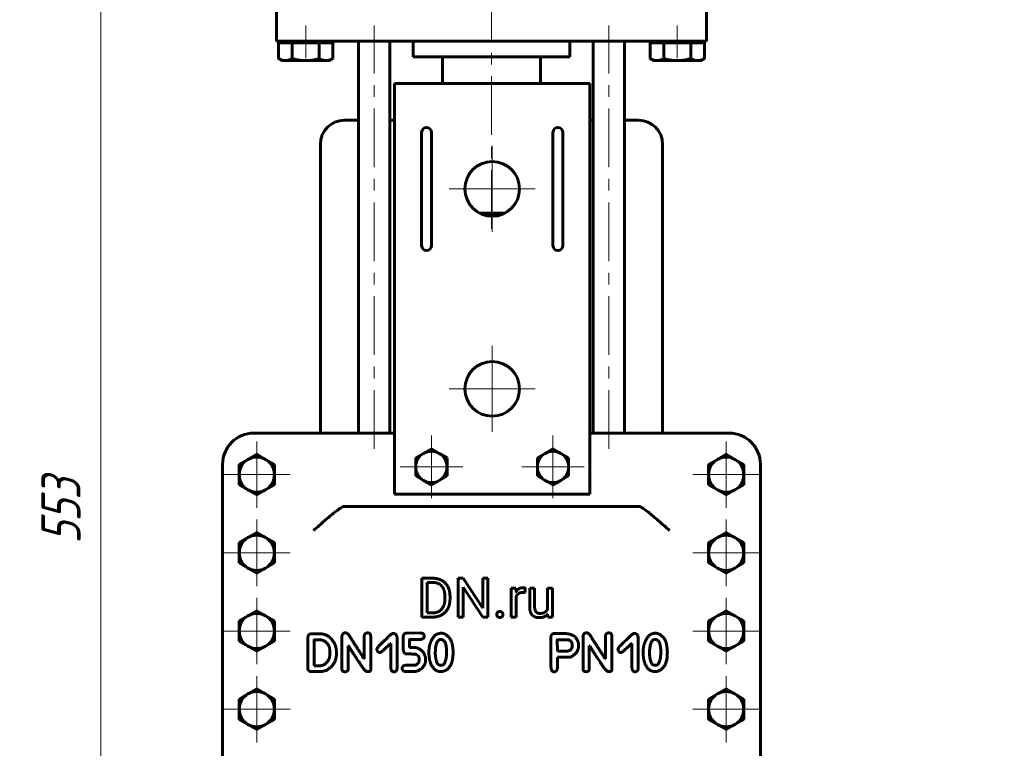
# Model space of a CAD drawing. Header units: millimetres. Extents: x -23 to 297, y 0 to 427.
# Tile 4 of 8: x 49 to 175, y 191 to 284. Entities that reach past the tile are written whole.
import ezdxf

# ---------------------------------------------------------------- set-up
doc = ezdxf.new("R2010")
doc.units = ezdxf.units.MM
for name, pattern in [('K5LT_AXLED', [12, 7.5, -1.5, 1.5, -1.5]), ('K5LT_BASIC', [0]), ('K5LT_THIN', [0])]:
    doc.linetypes.add(name, pattern=pattern)
doc.layers.add('Системный слой', color=7, linetype='Continuous')
doc.layers.add('Системный слой (1)', color=7, linetype='Continuous', true_color=0x6c6c6c)
doc.styles.add('KDIMTEXTSTYLE', font='txt', dxfattribs={"width": 0.96, "oblique": 15, "height": 5})
doc.styles.add('KTEXTSTYLE', font='txt', dxfattribs={"width": 0.96, "height": 5})
doc.dimstyles.new('KDIMSTYLE (0.25)', dxfattribs={"dimtxt": 5, "dimasz": 1, "dimexe": 2, "dimexo": 0, "dimgap": 1, "dimtad": 1, "dimlfac": 4, "dimtxsty": 'KDIMTEXTSTYLE', "dimsah": 1, "dimcen": 0, "dimdle": 1, "dimadec": 0, "dimazin": 0, "dimtfac": 0.667, "dimtmove": 0, "dimatfit": 3, "dimfxl": 1, "dimtvp": 1, "dimtolj": 1, "dimtzin": 0, "dimarcsym": 0})

# ---------------------------------------------------------------- blocks, each defined once
blk = doc.blocks.new('U13')
at = {"layer": 'Системный слой (1)', "color": 150, "linetype": 'K5LT_BASIC', "lineweight": 60, "true_color": 0x0080ff}
for p, q in [((122.24, 270.99), (122.65, 270.99)), ((126.65, 270.99), (128.46, 270.99))]:
    blk.add_line(p, q, dxfattribs=at)
blk = doc.blocks.new('U14')
at = {"layer": 'Системный слой (1)', "color": 150, "linetype": 'K5LT_BASIC', "lineweight": 60, "true_color": 0x0080ff}
for p, q in [((90.84, 270.99), (92.65, 270.99)), ((96.65, 270.99), (97.24, 270.99))]:
    blk.add_line(p, q, dxfattribs=at)
blk = doc.blocks.new('D0')
at = {"layer": 'Системный слой (1)'}
for points in [[(60.37, 286.12), (59.71, 291.12), (59.05, 286.12), (59.71, 286.62)], [(59.71, 152.87), (60.37, 157.87), (59.71, 157.37), (59.05, 157.87)]]:
    blk.add_hatch(color=7, dxfattribs=at).paths.add_polyline_path(points)
at = {"layer": 'Системный слой (1)', "color": 7, "linetype": 'K5LT_THIN', "lineweight": 18}
for p, q in [((85.21, 291.12), (57.71, 291.12)), ((59.05, 286.12), (59.71, 291.12)), ((59.71, 291.12), (60.37, 286.12)), ((59.71, 291.12), (59.71, 152.87)), ((59.71, 286.62), (59.05, 286.12)), ((60.37, 286.12), (59.71, 286.62)), ((59.71, 152.87), (59.05, 157.87)), ((59.05, 157.87), (59.71, 157.37)), ((59.71, 157.37), (60.37, 157.87)), ((60.37, 157.87), (59.71, 152.87)), ((109.65, 152.87), (57.71, 152.87))]:
    blk.add_line(p, q, dxfattribs=at)
blk.add_wipeout([(58.71, 216.85), (51.33, 216.85), (51.33, 226.73), (58.71, 226.73)]).dxf.layer = 'Системный слой (1)'
at = {"layer": 'Системный слой (1)', "color": 7, "insert": (52.12, 216.85), "char_height": 5, "attachment_point": 1, "rotation": 90, "style": 'KTEXTSTYLE'}
blk.add_mtext('\\fArial|b0|c204|p34;\\H5.0;\\W1.000;\\Q15;\\fGOST Type AU|b0|i0|c204|p34;\\Q15;\\W0.960;553', dxfattribs=at)
blk = doc.blocks.new('KDIMARROW_01')
at = {"layer": 'Системный слой'}
blk.add_hatch(color=0, dxfattribs=at).paths.add_polyline_path([(-5, -0.66), (0, 0), (-5, 0.66), (-4.5, 0)])
at = {"layer": 'Системный слой', "color": 0, "linetype": 'K5LT_THIN', "lineweight": 18}
for p, q in [((-4.5, 0), (-5, 0.66)), ((-5, 0.66), (0, 0)), ((0, 0), (-5, -0.66)), ((-5, -0.66), (-4.5, 0))]:
    blk.add_line(p, q, dxfattribs=at)
at = {"layer": 'Системный слой (1)', "color": 0, "linetype": 'K5LT_THIN', "lineweight": 18}
blk.add_line((109.65, 152.87), (109.4, 152.87), dxfattribs=at)
blk = doc.blocks.new('D2')
at = {"layer": 'Системный слой (1)'}
for points in [[(130.72, 166.34), (134.49, 169.69), (129.98, 167.43), (130.77, 167.16)], [(84.81, 136.05), (89.32, 138.31), (88.53, 138.58), (88.58, 139.4)]]:
    blk.add_hatch(color=7, dxfattribs=at).paths.add_polyline_path(points)
at = {"layer": 'Системный слой (1)', "color": 7, "linetype": 'K5LT_THIN', "lineweight": 18}
for p, q in [((134.49, 169.69), (84.81, 136.05)), ((129.98, 167.43), (134.49, 169.69)), ((134.49, 169.69), (130.72, 166.34)), ((130.77, 167.16), (129.98, 167.43)), ((130.72, 166.34), (130.77, 167.16)), ((84.81, 136.05), (88.58, 139.4)), ((88.58, 139.4), (88.53, 138.58)), ((88.53, 138.58), (89.32, 138.31)), ((89.32, 138.31), (84.81, 136.05)), ((84.81, 136.05), (65.33, 122.87)), ((65.33, 122.87), (46.81, 122.87))]:
    blk.add_line(p, q, dxfattribs=at)
blk.add_wipeout([(48.81, 123.87), (48.81, 131.25), (62.75, 131.25), (62.75, 123.87)]).dxf.layer = 'Системный слой (1)'
at = {"layer": 'Системный слой (1)', "color": 7, "char_height": 5, "attachment_point": 1, "style": 'KTEXTSTYLE'}
for s, insert in [('\\fArial|b0|c204|p34;\\H5.0;\\W1.000;\\Q15;\\fGOST Type AU|b0|i0|c204|p34;\\Q15;\\W0.960;⌀', (48.81, 130.46)), ('\\fArial|b0|c204|p34;\\H5.0;\\W1.000;\\Q15;\\fGOST Type AU|b0|i0|c204|p34;\\Q15;\\W0.960;240', (52.12, 130.46))]:
    blk.add_mtext(s, dxfattribs=dict(at, insert=insert))
blk = doc.blocks.new('D3')
at = {"layer": 'Системный слой (1)'}
for points in [[(80.7, 164.3), (81.41, 164.73), (76.52, 165.95), (80.92, 163.5)], [(142.79, 139.79), (138.38, 142.23), (138.6, 141.44), (137.89, 141.01)]]:
    blk.add_hatch(color=7, dxfattribs=at).paths.add_polyline_path(points)
at = {"layer": 'Системный слой (1)', "color": 7, "linetype": 'K5LT_THIN', "lineweight": 18}
for p, q in [((76.52, 165.95), (81.41, 164.73)), ((80.92, 163.5), (76.52, 165.95)), ((76.52, 165.95), (142.79, 139.79)), ((81.41, 164.73), (80.7, 164.3)), ((80.7, 164.3), (80.92, 163.5)), ((138.6, 141.44), (138.38, 142.23)), ((138.38, 142.23), (142.79, 139.79)), ((137.89, 141.01), (138.6, 141.44)), ((142.79, 139.79), (137.89, 141.01)), ((142.79, 139.79), (152.03, 136.14)), ((152.03, 136.14), (170.28, 136.14))]:
    blk.add_line(p, q, dxfattribs=at)
blk.add_wipeout([(154.03, 137.14), (154.03, 144.52), (167.71, 144.52), (167.71, 137.14)]).dxf.layer = 'Системный слой (1)'
at = {"layer": 'Системный слой (1)', "color": 7, "char_height": 5, "attachment_point": 1, "style": 'KTEXTSTYLE'}
for s, insert in [('\\fArial|b0|c204|p34;\\H5.0;\\W1.000;\\Q15;\\fGOST Type AU|b0|i0|c204|p34;\\Q15;\\W0.960;⌀', (154.03, 143.73)), ('\\fArial|b0|c204|p34;\\H5.0;\\W1.000;\\Q15;\\fGOST Type AU|b0|i0|c204|p34;\\Q15;\\W0.960;285', (157.33, 143.73))]:
    blk.add_mtext(s, dxfattribs=dict(at, insert=insert))
blk = doc.blocks.new('U19')
at = {"layer": 'Системный слой (1)', "color": 30, "linetype": 'K5LT_AXLED', "lineweight": 18, "true_color": 0xff8000}
for q in [(79.65, 199.93), (75.4, 195.68), (83.9, 195.68), (79.65, 191.43)]:
    blk.add_line((79.65, 195.68), q, dxfattribs=at)
blk = doc.blocks.new('U20')
at = {"layer": 'Системный слой (1)', "color": 30, "linetype": 'K5LT_AXLED', "lineweight": 18, "true_color": 0xff8000}
for q in [(79.65, 209.93), (75.4, 205.68), (83.9, 205.68), (79.65, 201.43)]:
    blk.add_line((79.65, 205.68), q, dxfattribs=at)
blk = doc.blocks.new('U21')
at = {"layer": 'Системный слой (1)', "color": 30, "linetype": 'K5LT_AXLED', "lineweight": 18, "true_color": 0xff8000}
for q in [(79.65, 219.93), (75.4, 215.68), (83.9, 215.68), (79.65, 211.43)]:
    blk.add_line((79.65, 215.68), q, dxfattribs=at)
blk = doc.blocks.new('U22')
at = {"layer": 'Системный слой (1)', "color": 30, "linetype": 'K5LT_AXLED', "lineweight": 18, "true_color": 0xff8000}
for q in [(79.65, 229.93), (75.4, 225.68), (83.9, 225.68), (79.65, 221.43)]:
    blk.add_line((79.65, 225.68), q, dxfattribs=at)
blk = doc.blocks.new('U26')
at = {"layer": 'Системный слой (1)', "color": 30, "linetype": 'K5LT_AXLED', "lineweight": 18, "true_color": 0xff8000}
for q in [(101.97, 230.67), (97.97, 226.67), (105.97, 226.67), (101.97, 222.67)]:
    blk.add_line((101.97, 226.67), q, dxfattribs=at)
blk = doc.blocks.new('U29')
at = {"layer": 'Системный слой (1)', "color": 30, "linetype": 'K5LT_AXLED', "lineweight": 18, "true_color": 0xff8000}
for q in [(109.74, 242.14), (104.25, 236.65), (115.24, 236.65), (109.74, 231.16)]:
    blk.add_line((109.74, 236.65), q, dxfattribs=at)
blk = doc.blocks.new('U30')
at = {"layer": 'Системный слой (1)', "color": 30, "linetype": 'K5LT_AXLED', "lineweight": 18, "true_color": 0xff8000}
for q in [(109.74, 267.71), (104.25, 262.22), (115.24, 262.22), (109.74, 256.72)]:
    blk.add_line((109.74, 262.22), q, dxfattribs=at)
blk = doc.blocks.new('U33')
at = {"layer": 'Системный слой (1)', "color": 30, "linetype": 'K5LT_AXLED', "lineweight": 18, "true_color": 0xff8000}
for q in [(117.51, 230.67), (113.51, 226.67), (121.51, 226.67), (117.51, 222.67)]:
    blk.add_line((117.51, 226.67), q, dxfattribs=at)
blk = doc.blocks.new('U40')
at = {"layer": 'Системный слой (1)', "color": 30, "linetype": 'K5LT_AXLED', "lineweight": 18, "true_color": 0xff8000}
for q in [(139.65, 199.93), (135.4, 195.68), (143.9, 195.68), (139.65, 191.43)]:
    blk.add_line((139.65, 195.68), q, dxfattribs=at)
blk = doc.blocks.new('U41')
at = {"layer": 'Системный слой (1)', "color": 30, "linetype": 'K5LT_AXLED', "lineweight": 18, "true_color": 0xff8000}
for q in [(139.65, 209.93), (135.4, 205.68), (143.9, 205.68), (139.65, 201.43)]:
    blk.add_line((139.65, 205.68), q, dxfattribs=at)
blk = doc.blocks.new('U42')
at = {"layer": 'Системный слой (1)', "color": 30, "linetype": 'K5LT_AXLED', "lineweight": 18, "true_color": 0xff8000}
for q in [(139.65, 219.93), (135.4, 215.68), (143.9, 215.68), (139.65, 211.43)]:
    blk.add_line((139.65, 215.68), q, dxfattribs=at)
blk = doc.blocks.new('U43')
at = {"layer": 'Системный слой (1)', "color": 30, "linetype": 'K5LT_AXLED', "lineweight": 18, "true_color": 0xff8000}
for q in [(139.65, 229.93), (135.4, 225.68), (143.9, 225.68), (139.65, 221.43)]:
    blk.add_line((139.65, 225.68), q, dxfattribs=at)

msp = doc.modelspace()

# ---------------------------------------------------------------- linework, layer by layer
at = {"layer": 'Системный слой (1)', "color": 150, "linetype": 'K5LT_BASIC', "lineweight": 60, "true_color": 0x0080ff}
for p, q in [((82.1507, 291.1195), (82.1507, 281.1195)), ((137.1507, 281.1195), (137.1507, 291.1195)), ((82.1507, 281.1195), (85.2132, 281.1195)), ((82.4366, 280.9194), (82.4366, 278.8874)), ((82.4366, 280.9194), (83.3026, 280.9194)), ((82.9007, 280.9194), (82.9007, 281.1195)), ((83.3026, 280.9194), (84.1686, 280.9194)), ((84.1686, 280.9194), (85.9007, 280.9194)), ((84.1686, 280.9194), (84.1686, 278.8874)), ((85.2132, 281.1195), (134.0882, 281.1195)), ((85.9007, 280.9194), (87.6327, 280.9194)), ((87.6327, 280.9194), (87.6327, 278.8874)), ((87.6327, 280.9194), (88.4988, 280.9194)), ((88.4988, 280.9194), (89.3648, 280.9194)), ((88.9007, 280.9194), (88.9007, 281.1195)), ((89.3648, 280.9194), (89.3648, 278.8874)), ((92.6507, 230.9945), (92.6507, 281.1195)), ((96.6507, 230.9945), (96.6507, 281.1195)), ((99.6507, 281.1195), (99.6507, 279.1195)), ((119.6507, 281.1195), (119.6507, 279.1195)), ((122.6507, 230.9945), (122.6507, 281.1195)), ((126.6507, 230.9945), (126.6507, 281.1195)), ((129.9366, 280.9194), (129.9366, 278.8874)), ((129.9366, 280.9194), (130.8026, 280.9194)), ((130.4007, 280.9194), (130.4007, 281.1195)), ((130.8026, 280.9194), (131.6686, 280.9194)), ((131.6686, 280.9194), (131.6686, 278.8874)), ((131.6686, 280.9194), (133.4007, 280.9194)), ((133.4007, 280.9194), (135.1327, 280.9194)), ((134.0882, 281.1195), (137.1507, 281.1195)), ((135.1327, 280.9194), (135.1327, 278.8874)), ((135.1327, 280.9194), (135.9988, 280.9194)), ((135.9988, 280.9194), (136.8648, 280.9194)), ((136.4007, 280.9194), (136.4007, 281.1195)), ((136.8648, 280.9194), (136.8648, 278.8874)), ((82.9007, 278.6194), (82.4366, 278.8874)), ((83.3026, 278.6194), (82.9007, 278.6194)), ((85.9007, 278.6194), (83.3026, 278.6194)), ((88.4988, 278.6194), (85.9007, 278.6194)), ((88.9007, 278.6194), (88.4988, 278.6194)), ((88.9007, 278.6194), (89.3648, 278.8874)), ((119.6507, 279.1195), (99.6507, 279.1195)), ((103.4007, 279.1195), (103.4007, 275.6842)), ((115.9007, 279.1195), (115.9007, 275.6842)), ((130.4007, 278.6194), (129.9366, 278.8874)), ((130.8026, 278.6194), (130.4007, 278.6194)), ((133.4007, 278.6194), (130.8026, 278.6194)), ((135.9988, 278.6194), (133.4007, 278.6194)), ((136.4007, 278.6194), (135.9988, 278.6194)), ((136.4007, 278.6194), (136.8648, 278.8874)), ((97.2412, 275.6842), (97.2412, 223.1842)), ((122.2412, 275.6842), (97.2412, 275.6842)), ((122.2412, 223.1842), (122.2412, 275.6842)), ((100.722, 254.9664), (100.722, 269.4526)), ((101.972, 269.4526), (101.972, 254.9664)), ((117.5104, 254.9664), (117.5104, 269.4526)), ((118.7604, 269.4526), (118.7604, 254.9664)), ((87.7757, 230.9945), (87.7757, 267.932)), ((131.5257, 230.9945), (131.5257, 267.932)), ((111.3545, 259.1195), (108.1279, 259.1195)), ((86.9163, 230.9945), (79.2757, 230.9945)), ((90.9085, 230.9945), (86.9163, 230.9945)), ((94.9007, 230.9945), (90.9085, 230.9945)), ((97.2412, 230.9945), (94.9007, 230.9945)), ((124.4163, 230.9945), (122.2412, 230.9945)), ((128.4085, 230.9945), (124.4163, 230.9945)), ((132.4007, 230.9945), (128.4085, 230.9945)), ((140.0257, 230.9945), (132.4007, 230.9945)), ((79.6507, 228.2818), (78.5257, 227.6323)), ((80.7757, 227.6323), (79.6507, 228.2818)), ((99.972, 227.8201), (100.972, 228.3974)), ((99.972, 226.6654), (99.972, 227.8201)), ((100.972, 228.3974), (101.972, 228.9748)), ((101.972, 228.9748), (102.972, 228.3974)), ((102.972, 228.3974), (103.972, 227.8201)), ((103.972, 227.8201), (103.972, 226.6654)), ((115.5104, 227.8201), (116.5104, 228.3974)), ((115.5104, 226.6654), (115.5104, 227.8201)), ((116.5104, 228.3974), (117.5104, 228.9748)), ((117.5104, 228.9748), (118.5104, 228.3974)), ((118.5104, 228.3974), (119.5104, 227.8201)), ((119.5104, 227.8201), (119.5104, 226.6654)), ((138.5257, 227.6323), (139.6507, 228.2818)), ((139.6507, 228.2818), (140.7757, 227.6323)), ((75.2757, 226.9945), (75.2757, 177.1528)), ((78.5257, 227.6323), (77.4007, 226.9828)), ((77.4007, 226.9828), (77.4007, 225.6837)), ((81.9007, 226.9828), (80.7757, 227.6323)), ((81.9007, 225.6837), (81.9007, 226.9828)), ((99.972, 225.5107), (99.972, 226.6654)), ((103.972, 226.6654), (103.972, 225.5107)), ((115.5104, 225.5107), (115.5104, 226.6654)), ((119.5104, 226.6654), (119.5104, 225.5107)), ((137.4007, 226.9828), (138.5257, 227.6323)), ((137.4007, 225.6837), (137.4007, 226.9828)), ((140.7757, 227.6323), (141.9007, 226.9828)), ((141.9007, 226.9828), (141.9007, 225.6837)), ((144.0257, 178.7445), (144.0257, 226.9945)), ((77.4007, 225.6837), (77.4007, 224.3847)), ((81.9007, 224.3847), (81.9007, 225.6837)), ((100.972, 224.9333), (99.972, 225.5107)), ((103.972, 225.5107), (102.972, 224.9333)), ((116.5104, 224.9333), (115.5104, 225.5107)), ((119.5104, 225.5107), (118.5104, 224.9333)), ((137.4007, 224.3847), (137.4007, 225.6837)), ((141.9007, 225.6837), (141.9007, 224.3847)), ((77.4007, 224.3847), (78.5257, 223.7352)), ((80.7757, 223.7352), (81.9007, 224.3847)), ((101.972, 224.356), (100.972, 224.9333)), ((102.972, 224.9333), (101.972, 224.356)), ((117.5104, 224.356), (116.5104, 224.9333)), ((118.5104, 224.9333), (117.5104, 224.356)), ((138.5257, 223.7352), (137.4007, 224.3847)), ((141.9007, 224.3847), (140.7757, 223.7352)), ((78.5257, 223.7352), (79.6507, 223.0857)), ((79.6507, 223.0857), (80.7757, 223.7352)), ((97.2412, 223.1842), (122.2412, 223.1842)), ((139.6507, 223.0857), (138.5257, 223.7352)), ((140.7757, 223.7352), (139.6507, 223.0857)), ((90.8049, 221.6195), (90.9085, 221.6195)), ((90.9085, 221.6195), (94.9007, 221.6195)), ((94.9007, 221.6195), (124.4163, 221.6195)), ((124.4163, 221.6195), (128.4085, 221.6195)), ((128.4085, 221.6195), (128.5121, 221.6195)), ((79.6507, 218.2818), (78.5257, 217.6323)), ((80.7757, 217.6323), (79.6507, 218.2818)), ((138.5257, 217.6323), (139.6507, 218.2818)), ((139.6507, 218.2818), (140.7757, 217.6323)), ((78.5257, 217.6323), (77.4007, 216.9828)), ((77.4007, 216.9828), (77.4007, 215.6837)), ((81.9007, 216.9828), (80.7757, 217.6323)), ((81.9007, 215.6837), (81.9007, 216.9828)), ((137.4007, 216.9828), (138.5257, 217.6323)), ((137.4007, 215.6837), (137.4007, 216.9828)), ((140.7757, 217.6323), (141.9007, 216.9828)), ((141.9007, 216.9828), (141.9007, 215.6837)), ((77.4007, 215.6837), (77.4007, 214.3847)), ((81.9007, 214.3847), (81.9007, 215.6837)), ((137.4007, 214.3847), (137.4007, 215.6837)), ((141.9007, 215.6837), (141.9007, 214.3847)), ((77.4007, 214.3847), (78.5257, 213.7352)), ((80.7757, 213.7352), (81.9007, 214.3847)), ((138.5257, 213.7352), (137.4007, 214.3847)), ((141.9007, 214.3847), (140.7757, 213.7352)), ((78.5257, 213.7352), (79.6507, 213.0857)), ((79.6507, 213.0857), (80.7757, 213.7352)), ((139.6507, 213.0857), (138.5257, 213.7352)), ((140.7757, 213.7352), (139.6507, 213.0857)), ((102.1592, 212.4309), (100.7541, 212.4309)), ((100.7541, 212.4309), (100.7541, 207.465)), ((102.1592, 211.892), (101.4123, 211.892)), ((101.4123, 211.892), (101.4123, 208.0004)), ((105.3843, 212.4309), (105.3843, 207.465)), ((106.0425, 212.4309), (105.3843, 212.4309)), ((108.5528, 208.5905), (106.0425, 212.4309)), ((109.2042, 212.4309), (108.5528, 212.4309)), ((108.5528, 212.4309), (108.5528, 208.5905)), ((109.2042, 207.465), (109.2042, 212.4309)), ((106.0425, 207.465), (106.0425, 211.2951)), ((106.0425, 211.2951), (108.5425, 207.465)), ((112.1679, 211.1553), (112.1679, 207.465)), ((112.7818, 211.1553), (112.1679, 211.1553)), ((112.7943, 210.7333), (112.7818, 211.1553)), ((113.9483, 210.5891), (113.9517, 211.1758)), ((114.5355, 211.1553), (114.5355, 208.7747)), ((115.1665, 211.1553), (114.5355, 211.1553)), ((115.1665, 208.7678), (115.1665, 211.1553)), ((116.807, 211.1553), (116.807, 208.4701)), ((117.4414, 211.1553), (116.807, 211.1553)), ((117.4414, 207.465), (117.4414, 211.1553)), ((103.6974, 209.7979), (103.6974, 210.1014)), ((104.3489, 209.7979), (104.3489, 210.0946)), ((112.7989, 207.465), (112.7989, 210.0866)), ((79.6507, 208.2818), (78.5257, 207.6323)), ((80.7757, 207.6323), (79.6507, 208.2818)), ((101.4123, 208.0004), (102.0979, 208.0004)), ((116.8246, 207.8301), (116.8377, 207.465)), ((138.5257, 207.6323), (139.6507, 208.2818)), ((139.6507, 208.2818), (140.7757, 207.6323)), ((78.5257, 207.6323), (77.4007, 206.9828)), ((77.4007, 206.9828), (77.4007, 205.6837)), ((81.9007, 206.9828), (80.7757, 207.6323)), ((81.9007, 205.6837), (81.9007, 206.9828)), ((100.7541, 207.465), (102.0979, 207.465)), ((105.3843, 207.465), (106.0425, 207.465)), ((108.5425, 207.465), (109.2042, 207.465)), ((112.1679, 207.465), (112.7989, 207.465)), ((116.8377, 207.465), (117.4414, 207.465)), ((137.4007, 206.9828), (138.5257, 207.6323)), ((137.4007, 205.6837), (137.4007, 206.9828)), ((140.7757, 207.6323), (141.9007, 206.9828)), ((141.9007, 206.9828), (141.9007, 205.6837)), ((77.4007, 205.6837), (77.4007, 204.3847)), ((81.9007, 204.3847), (81.9007, 205.6837)), ((86.6694, 205.3149), (86.5491, 205.308)), ((87.8137, 205.3149), (86.6694, 205.3149)), ((100.5722, 205.4317), (98.8368, 205.4111)), ((118.703, 205.3664), (117.672, 205.3664)), ((137.4007, 204.3847), (137.4007, 205.6837)), ((141.9007, 205.6837), (141.9007, 204.3847)), ((77.4007, 204.3847), (78.5257, 203.7352)), ((80.7757, 203.7352), (81.9007, 204.3847)), ((86.1745, 204.8578), (86.1745, 200.8887)), ((86.9752, 204.5141), (86.9649, 201.2701)), ((87.7588, 204.5519), (87.013, 204.5519)), ((90.5264, 204.985), (90.5264, 200.8302)), ((93.389, 204.9643), (93.389, 202.1395)), ((94.2103, 200.7168), (94.2103, 204.985)), ((96.7065, 204.0674), (96.7821, 204.0674)), ((96.7821, 204.0674), (96.7821, 200.9643)), ((97.5897, 200.9265), (97.5897, 204.82)), ((98.3729, 204.93), (98.3729, 203.387)), ((99.1839, 203.7169), (99.1839, 204.5657)), ((99.2217, 204.6035), (100.5344, 204.6035)), ((117.2356, 204.9196), (117.2528, 201.1979)), ((119.4659, 204.576), (118.0913, 204.576)), ((121.3504, 204.985), (121.3504, 200.8302)), ((124.213, 204.9643), (124.213, 202.1395)), ((125.0343, 200.7168), (125.0343, 204.985)), ((127.5305, 204.0674), (127.6061, 204.0674)), ((127.6061, 204.0674), (127.6061, 200.9643)), ((128.4136, 200.9265), (128.4136, 204.82)), ((138.5257, 203.7352), (137.4007, 204.3847)), ((141.9007, 204.3847), (140.7757, 203.7352)), ((78.5257, 203.7352), (79.6507, 203.0857)), ((79.6507, 203.0857), (80.7757, 203.7352)), ((88.9993, 202.8337), (88.9993, 203.0639)), ((91.3271, 200.8302), (91.3271, 203.7994)), ((91.3271, 203.7994), (91.3649, 203.7994)), ((95.3525, 202.9368), (95.4075, 202.9368)), ((99.8402, 203.5622), (99.3179, 203.5622)), ((102.4791, 203.2495), (102.4619, 202.8612)), ((104.7438, 202.954), (104.7438, 202.9712)), ((118.0741, 203.143), (118.1119, 203.1052)), ((118.1119, 203.1052), (119.16, 203.1052)), ((122.1511, 203.7994), (122.1889, 203.7994)), ((122.1511, 200.8302), (122.1511, 203.7994)), ((126.1765, 202.9368), (126.2315, 202.9368)), ((129.8635, 203.2495), (129.8463, 202.8612)), ((132.1281, 202.954), (132.1281, 202.9712)), ((139.6507, 203.0857), (138.5257, 203.7352)), ((140.7757, 203.7352), (139.6507, 203.0857)), ((93.389, 202.1395), (93.3512, 202.1395)), ((100.4176, 202.1533), (100.4176, 201.8852)), ((101.2286, 201.9608), (101.2286, 202.1361)), ((118.0741, 200.9505), (118.0741, 202.3217)), ((118.0741, 202.3217), (119.6755, 202.3217)), ((124.213, 202.1395), (124.1752, 202.1395)), ((86.611, 200.4866), (87.6625, 200.4866)), ((86.9649, 201.2701), (87.0027, 201.2495)), ((87.0027, 201.2495), (87.7588, 201.2495)), ((93.7739, 200.4935), (93.9045, 200.4935)), ((99.7234, 201.3045), (98.6444, 201.3045)), ((98.7028, 200.4866), (99.7612, 200.4866)), ((103.1286, 201.301), (103.297, 201.301)), ((124.5978, 200.4935), (124.7284, 200.4935)), ((130.513, 201.301), (130.6814, 201.301)), ((78.5257, 197.6323), (77.4007, 196.9828)), ((79.6507, 198.2818), (78.5257, 197.6323)), ((80.7757, 197.6323), (79.6507, 198.2818)), ((81.9007, 196.9828), (80.7757, 197.6323)), ((137.4007, 196.9828), (138.5257, 197.6323)), ((138.5257, 197.6323), (139.6507, 198.2818)), ((139.6507, 198.2818), (140.7757, 197.6323)), ((140.7757, 197.6323), (141.9007, 196.9828)), ((77.4007, 196.9828), (77.4007, 195.6837)), ((81.9007, 195.6837), (81.9007, 196.9828)), ((137.4007, 195.6837), (137.4007, 196.9828)), ((141.9007, 196.9828), (141.9007, 195.6837)), ((77.4007, 195.6837), (77.4007, 194.3847)), ((81.9007, 194.3847), (81.9007, 195.6837)), ((137.4007, 194.3847), (137.4007, 195.6837)), ((141.9007, 195.6837), (141.9007, 194.3847)), ((77.4007, 194.3847), (78.5257, 193.7352)), ((80.7757, 193.7352), (81.9007, 194.3847)), ((138.5257, 193.7352), (137.4007, 194.3847)), ((141.9007, 194.3847), (140.7757, 193.7352)), ((78.5257, 193.7352), (79.6507, 193.0857)), ((79.6507, 193.0857), (80.7757, 193.7352)), ((139.6507, 193.0857), (138.5257, 193.7352)), ((140.7757, 193.7352), (139.6507, 193.0857))]:
    msp.add_line(p, q, dxfattribs=at)
at = {"layer": 'Системный слой (1)', "color": 30, "linetype": 'K5LT_AXLED', "lineweight": 18, "true_color": 0xff8000}
for p, q in [((94.6507, 228.9945), (94.6507, 283.1195)), ((124.6507, 228.9945), (124.6507, 283.1195)), ((133.4007, 278.9194), (133.4007, 283.1195))]:
    msp.add_line(p, q, dxfattribs=at)
at = {"layer": 'Системный слой (1)', "color": 150, "linetype": 'K5LT_BASIC', "lineweight": 60, "true_color": 0x0080ff}
for centre in [(109.7412, 262.2185), (109.7412, 236.65)]:
    msp.add_circle(centre, 3.4938, dxfattribs=at)
for centre, radius, start, end in [((90.8382, 267.932), 3.0625, 90, 180), ((128.4632, 267.932), 3.0625, 0, 90), ((101.347, 269.4526), 0.625, 0, 180), ((118.1354, 269.4526), 0.625, 0, 180), ((101.347, 254.9664), 0.625, 180, 0), ((118.1354, 254.9664), 0.625, 180, 0), ((79.2757, 226.9945), 4, 90, 180), ((140.0257, 226.9945), 4, 0, 90), ((79.6507, 225.6837), 2.25, 60, 120), ((101.972, 226.6654), 2, 120, 180), ((101.972, 226.6654), 2, 60, 120), ((101.972, 226.6654), 2, 0, 60), ((117.5104, 226.6654), 2, 120, 180), ((117.5104, 226.6654), 2, 60, 120), ((117.5104, 226.6654), 2, 0, 60), ((139.6507, 225.6837), 2.25, 60, 120), ((79.6507, 225.6837), 2.25, 120, 180), ((79.6507, 225.6837), 2.25, 0, 60), ((101.972, 226.6654), 2, 180, 240), ((101.972, 226.6654), 2, 300, 0), ((117.5104, 226.6654), 2, 180, 240), ((117.5104, 226.6654), 2, 300, 0), ((139.6507, 225.6837), 2.25, 120, 180), ((139.6507, 225.6837), 2.25, 0, 60), ((79.6507, 225.6837), 2.25, 180, 240), ((79.6507, 225.6837), 2.25, 300, 0), ((139.6507, 225.6837), 2.25, 180, 240), ((139.6507, 225.6837), 2.25, 300, 0), ((101.972, 226.6654), 2, 240, 300), ((117.5104, 226.6654), 2, 240, 300), ((79.6507, 225.6837), 2.25, 240, 300), ((139.6507, 225.6837), 2.25, 240, 300), ((79.6507, 215.6837), 2.25, 60, 120), ((139.6507, 215.6837), 2.25, 60, 120), ((79.6507, 215.6837), 2.25, 120, 180), ((79.6507, 215.6837), 2.25, 0, 60), ((139.6507, 215.6837), 2.25, 120, 180), ((139.6507, 215.6837), 2.25, 0, 60), ((79.6507, 215.6837), 2.25, 180, 240), ((79.6507, 215.6837), 2.25, 300, 0), ((139.6507, 215.6837), 2.25, 180, 240), ((139.6507, 215.6837), 2.25, 300, 0), ((79.6507, 215.6837), 2.25, 240, 300), ((139.6507, 215.6837), 2.25, 240, 300), ((79.6507, 205.6837), 2.25, 60, 120), ((139.6507, 205.6837), 2.25, 60, 120), ((79.6507, 205.6837), 2.25, 120, 180), ((79.6507, 205.6837), 2.25, 0, 60), ((139.6507, 205.6837), 2.25, 120, 180), ((139.6507, 205.6837), 2.25, 0, 60), ((79.6507, 205.6837), 2.25, 180, 240), ((79.6507, 205.6837), 2.25, 300, 0), ((139.6507, 205.6837), 2.25, 180, 240), ((139.6507, 205.6837), 2.25, 300, 0), ((79.6507, 205.6837), 2.25, 240, 300), ((139.6507, 205.6837), 2.25, 240, 300), ((79.6507, 195.6837), 2.25, 120, 180), ((79.6507, 195.6837), 2.25, 60, 120), ((79.6507, 195.6837), 2.25, 0, 60), ((139.6507, 195.6837), 2.25, 120, 180), ((139.6507, 195.6837), 2.25, 60, 120), ((139.6507, 195.6837), 2.25, 0, 60), ((79.6507, 195.6837), 2.25, 180, 240), ((79.6507, 195.6837), 2.25, 300, 0), ((139.6507, 195.6837), 2.25, 180, 240), ((139.6507, 195.6837), 2.25, 300, 0), ((79.6507, 195.6837), 2.25, 240, 300), ((139.6507, 195.6837), 2.25, 240, 300)]:
    msp.add_arc(centre, radius, start, end, dxfattribs=at)
for points in [[(82.4366, 278.8874), (82.9007, 278.6194), (83.3026, 278.6194)], [(83.3026, 278.6194), (83.7045, 278.6194), (84.1686, 278.8874)], [(84.1686, 278.8874), (85.0968, 278.6194), (85.9007, 278.6194)], [(85.9007, 278.6194), (86.7045, 278.6194), (87.6327, 278.8874)], [(87.6327, 278.8874), (88.0968, 278.6194), (88.4988, 278.6194)], [(88.4988, 278.6194), (88.9007, 278.6194), (89.3648, 278.8874)], [(129.9366, 278.8874), (130.4007, 278.6194), (130.8026, 278.6194)], [(130.8026, 278.6194), (131.2045, 278.6194), (131.6686, 278.8874)], [(131.6686, 278.8874), (132.5968, 278.6194), (133.4007, 278.6194)], [(133.4007, 278.6194), (134.2045, 278.6194), (135.1327, 278.8874)], [(135.1327, 278.8874), (135.5968, 278.6194), (135.9988, 278.6194)], [(135.9988, 278.6194), (136.4007, 278.6194), (136.8648, 278.8874)]]:
    msp.add_rational_spline(points, [1, 1.0379548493, 1], degree=2, dxfattribs=at)
for points, degree, knots in [([(90.8049, 221.6195), (90.7103, 221.6195), (90.5484, 221.5402), (90.1283, 221.2636), (89.8708, 221.0675), (89.2348, 220.5596), (88.7869, 220.1811), (87.8521, 219.376), (87.365, 218.9496), (86.9163, 218.557)], 3, [6.16444446, 6.16444446, 6.16444446, 6.16444446, 6.64893002, 6.64893002, 7.13341557, 7.13341557, 7.84885112, 7.84885112, 8.56428667, 8.56428667, 8.56428667, 8.56428667]), ([(132.4007, 218.557), (131.952, 218.9496), (131.4649, 219.376), (130.5301, 220.1811), (130.0822, 220.5596), (129.4462, 221.0675), (129.1887, 221.2636), (128.7686, 221.5402), (128.6067, 221.6195), (128.5121, 221.6195)], 3, [0, 0, 0, 0, 0.71543555, 0.71543555, 1.4308711, 1.4308711, 1.91535665, 1.91535665, 2.3998422, 2.3998422, 2.3998422, 2.3998422]), ([(113.672, 211.2235), (113.3719, 211.2235), (112.9387, 210.9677), (112.7966, 210.7371), (112.7943, 210.7333)], 2, [0, 0, 0, 1.48761212, 2.97522424, 3, 3, 3]), ([(115.7463, 207.3968), (116.142, 207.3968), (116.6629, 207.6379), (116.8246, 207.8301)], 2, [0, 0, 0, 1.06072165, 2, 2, 2])]:
    msp.add_open_spline(points, degree=degree, knots=knots, dxfattribs=at)
for points in [[(104.3489, 210.0946), (104.3489, 210.6335), (104.0351, 211.4964), (103.4519, 212.1069), (102.647, 212.4309), (102.1592, 212.4309)], [(103.6974, 210.1014), (103.6974, 210.5277), (103.4928, 211.1928), (103.0972, 211.6532), (102.5276, 211.892), (102.1592, 211.892)], [(112.7989, 210.0866), (112.8642, 210.2421), (112.9729, 210.3572)], [(112.9729, 210.3572), (113.0888, 210.48), (113.2559, 210.5482)], [(113.2559, 210.5482), (113.4231, 210.6164), (113.6413, 210.6164)], [(113.6413, 210.6164), (113.73, 210.6164), (113.7999, 210.6113)], [(113.8289, 211.2082), (113.7403, 211.2235), (113.672, 211.2235)], [(113.7999, 210.6113), (113.8698, 210.6062), (113.9483, 210.5891)], [(113.9517, 211.1758), (113.9176, 211.1928), (113.8289, 211.2082)], [(102.0979, 207.465), (102.6163, 207.465), (103.4451, 207.789), (104.0351, 208.3961), (104.3489, 209.259), (104.3489, 209.7979)], [(102.0979, 208.0004), (102.6299, 208.0004), (103.3393, 208.4472), (103.6974, 209.2556), (103.6974, 209.7979)], [(110.4267, 208.0704), (110.3261, 207.9595), (110.3261, 207.7992)], [(110.3261, 207.7992), (110.3261, 207.6423), (110.4267, 207.5332)], [(110.7183, 208.1812), (110.5273, 208.1812), (110.4267, 208.0704)], [(111.0099, 208.0704), (110.9093, 208.1812), (110.7183, 208.1812)], [(111.1105, 207.7992), (111.1105, 207.9595), (111.0099, 208.0704)], [(111.0099, 207.5332), (111.1105, 207.6423), (111.1105, 207.7992)], [(114.5355, 208.7747), (114.5355, 208.4063), (114.7095, 207.8811), (114.8698, 207.7174)], [(114.8698, 207.7174), (115.0301, 207.5537), (115.4769, 207.3968), (115.7463, 207.3968)], [(115.2228, 208.3569), (115.1665, 208.5189), (115.1665, 208.7678)], [(115.3763, 208.1011), (115.2791, 208.1949), (115.2228, 208.3569)], [(115.5946, 207.9697), (115.4735, 208.0073), (115.3763, 208.1011)], [(115.8452, 207.9322), (115.7156, 207.9322), (115.5946, 207.9697)], [(116.483, 208.0874), (116.2477, 207.9322), (115.8452, 207.9322)], [(116.807, 208.4701), (116.7017, 208.2316), (116.483, 208.0874)], [(110.4267, 207.5332), (110.5273, 207.424), (110.7183, 207.424)], [(110.7183, 207.424), (110.9093, 207.424), (111.0099, 207.5332)], [(86.5491, 205.308), (86.2364, 205.2942), (86.1745, 204.8578)], [(89.5904, 204.0743), (88.8722, 205.3149), (87.8137, 205.3149)], [(90.9835, 205.4592), (90.6089, 205.4592), (90.5264, 204.985)], [(91.6536, 204.7719), (91.3271, 205.4592), (90.9835, 205.4592)], [(93.8461, 205.442), (93.389, 205.442), (93.389, 204.9643)], [(94.2103, 204.985), (94.2103, 205.442), (93.8461, 205.442)], [(97.0845, 205.3836), (96.8543, 205.3836), (96.1429, 204.6138)], [(97.5897, 204.82), (97.4935, 205.3836), (97.0845, 205.3836)], [(98.8368, 205.4111), (98.3729, 205.4111), (98.3729, 204.93)], [(101.0361, 205.0262), (101.0361, 205.4317), (100.5722, 205.4317)], [(102.6475, 205.2736), (102.2867, 205.0846), (101.9757, 204.4729)], [(103.1492, 205.4042), (102.8331, 205.3492), (102.6475, 205.2736)], [(104.5582, 204.2908), (104.0599, 205.4042), (103.1492, 205.4042)], [(117.672, 205.3664), (117.3318, 205.3664), (117.2356, 204.9196)], [(120.4057, 204.8406), (119.9882, 205.3767), (118.703, 205.3664)], [(121.8074, 205.4592), (121.4329, 205.4592), (121.3504, 204.985)], [(122.4775, 204.7719), (122.1511, 205.4592), (121.8074, 205.4592)], [(124.67, 205.442), (124.213, 205.442), (124.213, 204.9643)], [(125.0343, 204.985), (125.0343, 205.442), (124.67, 205.442)], [(127.9085, 205.3836), (127.6782, 205.3836), (126.9669, 204.6138)], [(128.4136, 204.82), (128.3174, 205.3836), (127.9085, 205.3836)], [(130.0319, 205.2736), (129.6711, 205.0846), (129.3601, 204.4729)], [(130.5336, 205.4042), (130.2175, 205.3492), (130.0319, 205.2736)], [(131.9426, 204.2908), (131.4443, 205.4042), (130.5336, 205.4042)], [(87.013, 204.5519), (86.9752, 204.5451), (86.9752, 204.5141)], [(88.044, 204.5141), (87.8653, 204.5519), (87.7588, 204.5519)], [(88.9993, 203.0639), (88.9993, 204.1327), (88.044, 204.5141)], [(89.8378, 202.8337), (89.8378, 203.5897), (89.5904, 204.0743)], [(93.3512, 202.1395), (92.4302, 203.5966), (91.6536, 204.7719)], [(96.1429, 204.6138), (94.9951, 203.6172), (94.9951, 203.332)], [(95.4075, 202.9368), (95.5828, 202.9402), (96.7065, 204.0674)], [(99.1839, 204.5657), (99.1839, 204.5966), (99.2217, 204.6035)], [(100.5344, 204.6035), (101.0533, 204.655), (101.0533, 205.009)], [(101.0533, 205.009), (101.0533, 205.0262), (101.0361, 205.0262)], [(101.9757, 204.4729), (101.6647, 203.8612), (101.6441, 203.009)], [(103.1664, 204.6069), (102.5822, 204.6069), (102.4791, 203.2495)], [(103.9087, 202.9712), (103.9087, 204.6069), (103.1664, 204.6069)], [(104.7438, 202.9712), (104.7438, 203.576), (104.5582, 204.2908)], [(118.0913, 204.576), (118.0535, 204.5691), (118.0535, 204.5348)], [(118.0535, 204.5348), (118.0741, 203.3904), (118.0741, 203.143)], [(119.16, 203.1052), (119.9813, 203.1052), (119.9813, 203.8887)], [(119.9813, 203.8887), (119.9813, 204.3458), (119.4659, 204.576)], [(120.782, 203.7925), (120.8233, 204.3045), (120.4057, 204.8406)], [(124.1752, 202.1395), (123.2542, 203.5966), (122.4775, 204.7719)], [(126.9669, 204.6138), (125.8191, 203.6172), (125.8191, 203.332)], [(126.2315, 202.9368), (126.4067, 202.9402), (127.5305, 204.0674)], [(129.3601, 204.4729), (129.049, 203.8612), (129.0284, 203.009)], [(130.5508, 204.6069), (129.9666, 204.6069), (129.8635, 203.2495)], [(131.2931, 202.9712), (131.2931, 204.6069), (130.5508, 204.6069)], [(132.1281, 202.9712), (132.1281, 203.576), (131.9426, 204.2908)], [(88.501, 200.6412), (89.8378, 201.3423), (89.8378, 202.8337)], [(88.8069, 201.9574), (88.9993, 202.3079), (88.9993, 202.8337)], [(91.3649, 203.7994), (91.8289, 203.0158), (92.9491, 201.3594)], [(94.9951, 203.332), (95.0879, 202.9368), (95.3525, 202.9368)], [(98.3729, 203.387), (98.3729, 202.7512), (98.8746, 202.7512)], [(98.8746, 202.7512), (100.0121, 202.7478), (100.0121, 202.6928)], [(99.3179, 203.5622), (99.1839, 203.5622), (99.1839, 203.7169)], [(100.9949, 202.8681), (100.4382, 203.5622), (99.8402, 203.5622)], [(100.0121, 202.6928), (100.4176, 202.4488), (100.4176, 202.1533)], [(101.2286, 202.1361), (101.2286, 202.4041), (100.9949, 202.8681)], [(101.6441, 203.009), (101.6441, 202.2942), (101.8468, 201.6)], [(102.4619, 202.8612), (102.5376, 201.301), (103.1286, 201.301)], [(103.5547, 200.5588), (104.7438, 200.9608), (104.7438, 202.954)], [(103.8709, 202.3217), (103.9087, 202.7787), (103.9087, 202.9712)], [(119.6755, 202.3217), (120.782, 202.8028), (120.782, 203.7925)], [(122.1889, 203.7994), (122.6528, 203.0158), (123.7731, 201.3594)], [(125.8191, 203.332), (125.9119, 202.9368), (126.1765, 202.9368)], [(129.0284, 203.009), (129.0284, 202.2942), (129.2312, 201.6)], [(129.8463, 202.8612), (129.9219, 201.301), (130.513, 201.301)], [(130.9391, 200.5588), (132.1281, 200.9608), (132.1281, 202.954)], [(131.2553, 202.3217), (131.2931, 202.7787), (131.2931, 202.9712)], [(87.7588, 201.2495), (88.3498, 201.2495), (88.8069, 201.9574)], [(100.4176, 201.8852), (100.2251, 201.3045), (99.7234, 201.3045)], [(100.3592, 200.6309), (101.2286, 201.167), (101.2286, 201.9608)], [(101.8468, 201.6), (102.2901, 200.5038), (103.1492, 200.5038)], [(103.297, 201.301), (103.6991, 201.301), (103.8709, 202.3217)], [(129.2312, 201.6), (129.6745, 200.5038), (130.5336, 200.5038)], [(130.6814, 201.301), (131.0834, 201.301), (131.2553, 202.3217)], [(86.1745, 200.8887), (86.1917, 200.5381), (86.611, 200.4866)], [(87.6625, 200.4866), (87.9684, 200.4866), (88.501, 200.6412)], [(90.5264, 200.8302), (90.5264, 200.4797), (90.9079, 200.4797)], [(90.9079, 200.4797), (91.3271, 200.4797), (91.3271, 200.8302)], [(92.9491, 201.3594), (93.5059, 200.4935), (93.7739, 200.4935)], [(93.9045, 200.4935), (94.2103, 200.4935), (94.2103, 200.7168)], [(96.7821, 200.9643), (96.844, 200.4557), (97.1773, 200.4728)], [(97.1773, 200.4728), (97.5485, 200.4728), (97.5897, 200.9265)], [(98.6444, 201.3045), (98.2389, 201.2357), (98.2389, 200.9402)], [(98.2389, 200.9402), (98.2389, 200.5244), (98.7028, 200.4866)], [(99.7612, 200.4866), (99.9158, 200.4866), (100.3592, 200.6309)], [(103.1492, 200.5038), (103.3898, 200.5038), (103.5547, 200.5588)], [(117.2528, 201.1979), (117.2528, 200.4728), (117.672, 200.4728)], [(117.672, 200.4728), (118.0294, 200.4728), (118.0741, 200.9505)], [(121.3504, 200.8302), (121.3504, 200.4797), (121.7318, 200.4797)], [(121.7318, 200.4797), (122.1511, 200.4797), (122.1511, 200.8302)], [(123.7731, 201.3594), (124.3298, 200.4935), (124.5978, 200.4935)], [(124.7284, 200.4935), (125.0343, 200.4935), (125.0343, 200.7168)], [(127.6061, 200.9643), (127.6679, 200.4557), (128.0013, 200.4728)], [(128.0013, 200.4728), (128.3724, 200.4728), (128.4136, 200.9265)], [(130.5336, 200.5038), (130.7742, 200.5038), (130.9391, 200.5588)]]:
    msp.add_open_spline(points, degree=2, dxfattribs=at)

# ---------------------------------------------------------------- block references
at = {"layer": 'Системный слой (1)'}
for name in ['U14', 'U13', 'U33', 'U43']:
    msp.add_blockref(name, (0, 0), dxfattribs=at)

# ---------------------------------------------------------------- next in the draw order: dimensions: what is measured, and where the dimension line sits
at = {"layer": 'Системный слой (1)', "color": 7}
dim = msp.add_linear_dim(base=(59.7083, 291.1195), p1=(109.6507, 152.8695), p2=(85.2132, 291.1195), angle=90, dimstyle='KDIMSTYLE (0.25)', override={"dimexo": 0, "dimpost": '\\fGOST Type AU|b0|c204|p34;\\H5.0;\\W0.960;\\Q15;<>', "dimblk1": 'KDIMARROW_01', "dimblk2": 'KDIMARROW_01', "dimse1": 0, "dimse2": 0, "dimclrt": 7, "dimtol": 1, "dimtp": 0, "dimtm": 0, "dimtdec": 5, "dimtolj": 1}, dxfattribs=at)
dim.commit()
dim.dimension.update_dxf_attribs({"geometry": 'D0', "text_midpoint": (59.7083, 221.9945), "dimtype": 160})

# ---------------------------------------------------------------- next in the draw order: linework, layer by layer
at = {"layer": 'Системный слой (1)', "color": 30, "linetype": 'K5LT_AXLED', "lineweight": 18, "true_color": 0xff8000}
for p, q in [((109.6507, 282.8695), (109.6507, 293.1195)), ((85.9007, 278.9194), (85.9007, 283.1195)), ((109.6507, 257.1195), (109.6507, 283.1195))]:
    msp.add_line(p, q, dxfattribs=at)

# ---------------------------------------------------------------- next in the draw order: block references
at = {"layer": 'Системный слой (1)'}
for name in ['U30', 'U29', 'U26', 'U22']:
    msp.add_blockref(name, (0, 0), dxfattribs=at)

# ---------------------------------------------------------------- next in the draw order: dimensions: what is measured, and where the dimension line sits
at = {"layer": 'Системный слой (1)', "color": 7}
dim = msp.add_diameter_dim_2p(p1=(209.0258, 220.1345), p2=(10.2756, 85.6044), dimstyle='KDIMSTYLE (0.25)', override={"dimtih": 1, "dimtoh": 1, "dimpost": '\\fGOST Type AU|b0|c204|p34;\\H5.0;\\W0.960;\\Q15;<>', "dimblk1": 'KDIMARROW_01', "dimblk2": 'KDIMARROW_01', "dimclrt": 7, "dimtol": 1, "dimtp": 0, "dimtm": 0, "dimtdec": 5, "dimtmove": 1, "dimatfit": 2, "dimtolj": 1}, dxfattribs=at)
dim.commit()
dim.dimension.update_dxf_attribs({"geometry": 'D2', "text_midpoint": (63.3297, 122.8695), "dimtype": 163})

# ---------------------------------------------------------------- next in the draw order: block references
at = {"layer": 'Системный слой (1)'}
for name in ['U21', 'U42']:
    msp.add_blockref(name, (0, 0), dxfattribs=at)

# ---------------------------------------------------------------- next in the draw order: dimensions: what is measured, and where the dimension line sits
at = {"layer": 'Системный слой (1)', "color": 7}
dim = msp.add_diameter_dim_2p(p1=(-22.8911, 205.2043), p2=(242.1924, 100.5346), dimstyle='KDIMSTYLE (0.25)', override={"dimtih": 1, "dimtoh": 1, "dimpost": '\\fGOST Type AU|b0|c204|p34;\\H5.0;\\W0.960;\\Q15;<>', "dimblk1": 'KDIMARROW_01', "dimblk2": 'KDIMARROW_01', "dimclrt": 7, "dimtol": 1, "dimtp": 0, "dimtm": 0, "dimtdec": 5, "dimtmove": 1, "dimatfit": 2, "dimtolj": 1}, dxfattribs=at)
dim.commit()
dim.dimension.update_dxf_attribs({"geometry": 'D3', "text_midpoint": (154.0252, 136.1376), "dimtype": 163})

# ---------------------------------------------------------------- next in the draw order: block references
at = {"layer": 'Системный слой (1)'}
for name in ['U20', 'U41', 'U19', 'U40']:
    msp.add_blockref(name, (0, 0), dxfattribs=at)

doc.saveas('drawing.dxf')
